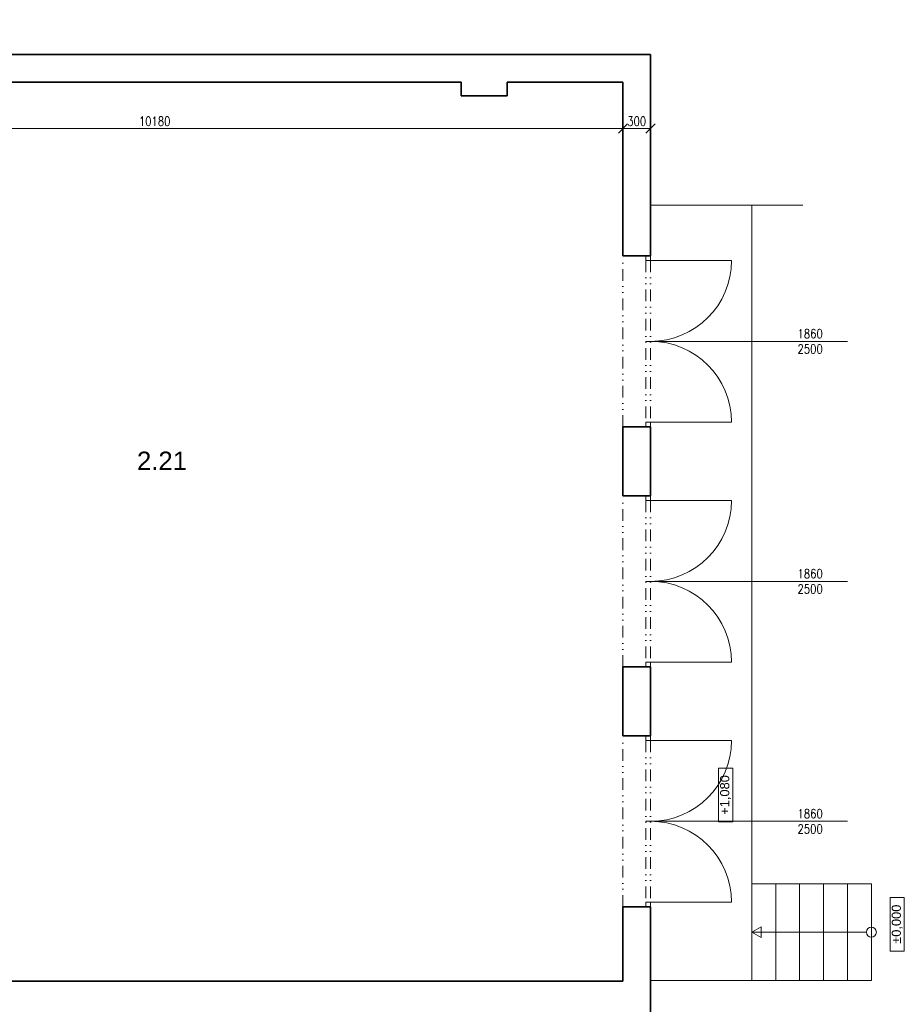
# Model space of a CAD drawing. Header units: millimetres. Extents: x -485339 to 350584, y -1189936 to 0.
# Tile 251 of 256: x -66582 to -56967, y -663444 to -652736. Entities that reach past the tile are written whole.
import ezdxf

# ---------------------------------------------------------------- set-up
doc = ezdxf.new("R2010")
doc.units = ezdxf.units.MM
doc.header["$LTSCALE"] = 10
doc.linetypes.add('DĚLICÍ2', pattern=[15.875, 6.35, -3.175, 0, -3.175, 0, -3.175])
doc.layers.get('Defpoints').update_dxf_attribs({"color": 201})
doc.layers.add('BOUR_DVEŘE', color=7, linetype='Continuous', lineweight=18, true_color=0xdba400)
doc.layers.add('BOURÁNÍ_POPIS', color=7, linetype='Continuous', lineweight=18, true_color=0xdba400)
for name, color, linetype, lineweight in [('St__otvory_dveře', 40, 'Continuous', 18), ('St_kóty', 132, 'Continuous', 18), ('St_plocha_místnosti', 250, 'Continuous', 18), ('St_čáry_nad', 250, 'DĚLICÍ2', 18), ('St_čáry_obrys', 5, 'Continuous', 35), ('St_čáry_plné', 250, 'Continuous', 18)]:
    doc.layers.add(name, color=color, linetype=linetype, lineweight=lineweight)
doc.styles.add('1_50', font='arial.ttf', dxfattribs={"height": 100})
doc.styles.add('Andy', font='arial.ttf')
doc.styles.get("Standard").update_dxf_attribs({"font": 'simplex.shx', "width": 0.8})
doc.dimstyles.new('stavebníM50 vnitřní', dxfattribs={"dimtxt": 100, "dimasz": 100, "dimexe": 50, "dimexo": 100, "dimgap": 30, "dimtad": 1, "dimdec": 0, "dimtxsty": 'Standard', "dimblk": 'OBLIQUE', "dimcen": 2.5, "dimclrd": 256, "dimclre": 256, "dimclrt": 256, "dimadec": 0, "dimazin": 0, "dimtfac": 1, "dimtdec": 0, "dimtmove": 2, "dimatfit": 2, "dimldrblk": 'OBLIQUE', "dimfxl": 250, "dimfxlon": 1, "dimlwd": -1, "dimlwe": -1, "dimarcsym": 0})

# ---------------------------------------------------------------- blocks, each defined once
blk = doc.blocks.new('G$C2AB4A250')
at = {"layer": 'St__otvory_dveře', "color": 0, "ltscale": 2}
for points in [[(0, 0), (50, 0), (50, 50), (0, 50)], [(1810, 0), (1860, 0), (1860, 50), (1810, 50)]]:
    blk.add_lwpolyline(points, close=True, dxfattribs=at)
at = {"layer": 'St__otvory_dveře', "color": 0, "linetype": 'DĚLICÍ2', "ltscale": 2}
for points in [[(1810, 50), (50, 50)], [(1810, 0), (50, 0)]]:
    blk.add_lwpolyline(points, dxfattribs=at)
at = {"layer": 'St__otvory_dveře', "color": 0, "ltscale": 2}
for points in [[(50, 0), (50, -880)], [(1810, 0), (1810, -880)]]:
    blk.add_lwpolyline(points, dxfattribs=at)
for centre, start, end in [((50, 0), 270, 0), ((1810, 0), 180, 270)]:
    blk.add_arc(centre, 880, start, end, dxfattribs=at)
blk = doc.blocks.new('_OBLIQUE')
at = {"color": 0, "linetype": 'ByBlock'}
blk.add_line((-0.5, -0.5), (0.5, 0.5), dxfattribs=at)
blk = doc.blocks.new('*D5081')
at = {"layer": 'Defpoints', "color": 0}
for p in [(-70205, -653414), (-60025, -653414), (-60025, -653920)]:
    blk.add_point(p, dxfattribs=at)
at = {"layer": 'St_kóty'}
for p, q in [((-70205, -653670), (-70205, -653970)), ((-60025, -653670), (-60025, -653970)), ((-70205, -653920), (-60025, -653920))]:
    blk.add_line(p, q, dxfattribs=at)
at = {"layer": 'St_kóty', "linetype": 'ByBlock', "xscale": 100, "yscale": 100, "zscale": 100, "rotation": 180}
blk.add_blockref('_OBLIQUE', (-70205, -653920), dxfattribs=at)
at = {"layer": 'St_kóty', "linetype": 'ByBlock', "xscale": 100, "yscale": 100, "zscale": 100}
blk.add_blockref('_OBLIQUE', (-60025, -653920), dxfattribs=at)
at = {"layer": 'St_kóty', "insert": (-65115, -653840), "char_height": 100, "attachment_point": 5}
blk.add_mtext('10180', dxfattribs=at)
blk = doc.blocks.new('*D5082')
at = {"layer": 'Defpoints', "color": 0}
for p in [(-59725, -653114), (-60025, -653414), (-59725, -653920)]:
    blk.add_point(p, dxfattribs=at)
at = {"layer": 'St_kóty'}
for p, q in [((-60025, -653670), (-60025, -653970)), ((-59725, -653670), (-59725, -653970)), ((-60025, -653920), (-59725, -653920))]:
    blk.add_line(p, q, dxfattribs=at)
at = {"layer": 'St_kóty', "linetype": 'ByBlock', "xscale": 100, "yscale": 100, "zscale": 100, "rotation": 180}
blk.add_blockref('_OBLIQUE', (-60025, -653920), dxfattribs=at)
at = {"layer": 'St_kóty', "linetype": 'ByBlock', "xscale": 100, "yscale": 100, "zscale": 100}
blk.add_blockref('_OBLIQUE', (-59725, -653920), dxfattribs=at)
at = {"layer": 'St_kóty', "insert": (-59875, -653840), "char_height": 100, "attachment_point": 5}
blk.add_mtext('300', dxfattribs=at)
blk = doc.blocks.new('*D5362')
at = {"layer": 'Defpoints', "color": 0}
for p in [(-59875, 0), (-59875, -727049), (-70355, -727118)]:
    blk.add_point(p, dxfattribs=at)
at = {"layer": 'St_kóty'}
for p, q in [((-59875, -726799), (-59875, -727099)), ((-70355, -727049), (-70355, -726999)), ((-70355, -727049), (-59875, -727049))]:
    blk.add_line(p, q, dxfattribs=at)
at = {"layer": 'St_kóty', "linetype": 'ByBlock', "xscale": 100, "yscale": 100, "zscale": 100, "rotation": 180}
blk.add_blockref('_OBLIQUE', (-70355, -727049), dxfattribs=at)
at = {"layer": 'St_kóty', "linetype": 'ByBlock', "xscale": 100, "yscale": 100, "zscale": 100}
blk.add_blockref('_OBLIQUE', (-59875, -727049), dxfattribs=at)
at = {"layer": 'St_kóty', "insert": (-65115, -726969), "char_height": 100, "attachment_point": 5}
blk.add_mtext('10480', dxfattribs=at)

msp = doc.modelspace()

# ---------------------------------------------------------------- linework, layer by layer
at = {"layer": 'BOURÁNÍ_POPIS'}
for points in [[(-59774.9, -656234), (-57584.3, -656234)], [(-59774.9, -658844), (-57584.3, -658844)], [(-59774.9, -661454), (-57584.3, -661454)]]:
    msp.add_lwpolyline(points, dxfattribs=at)
at = {"layer": 'St_kóty'}
for points in [[(-58987.5, -661459), (-58987.5, -660875.7), (-58832.2, -660875.7), (-58832.2, -661459)], [(-57122.2, -662864.6), (-57122.2, -662281.4), (-56966.9, -662281.4), (-56966.9, -662864.6)]]:
    msp.add_lwpolyline(points, close=True, dxfattribs=at)
at = {"layer": 'St_čáry_nad', "ltscale": 2}
for points in [[(-60024.9, -657164), (-60024.9, -655304)], [(-60024.9, -659774), (-60024.9, -657914)], [(-60024.9, -662384), (-60024.9, -660524)]]:
    msp.add_lwpolyline(points, dxfattribs=at)
at = {"layer": 'St_čáry_obrys', "ltscale": 2}
for p, q in [((-60024.9, -662384), (-60024.9, -663194)), ((-59724.9, -662384), (-59724.9, -663784))]:
    msp.add_line(p, q, dxfattribs=at)
for points in [[(-59724.9, -653114), (-70504.9, -653114)], [(-59724.9, -655304), (-59724.9, -653114)], [(-61784.9, -653414), (-68289.1, -653414)], [(-61784.9, -653414), (-61784.9, -653564)], [(-60024.9, -653414), (-61284.9, -653414)], [(-61284.9, -653414), (-61284.9, -653564)], [(-60024.9, -655304), (-60024.9, -653414)], [(-61784.9, -653564), (-61284.9, -653564)], [(-60024.9, -655304), (-59724.9, -655304)], [(-60024.9, -657164), (-59724.9, -657164)], [(-60024.9, -657164), (-60024.9, -657914)], [(-59724.9, -657164), (-59724.9, -657914)], [(-60024.9, -657914), (-59724.9, -657914)], [(-60024.9, -659774), (-59724.9, -659774)], [(-60024.9, -659774), (-60024.9, -660524)], [(-59724.9, -659774), (-59724.9, -660524)], [(-60024.9, -660524), (-59724.9, -660524)], [(-59724.9, -663784), (-59724.9, -662384), (-60024.9, -662384)], [(-60024.9, -663194), (-70354.9, -663194)]]:
    msp.add_lwpolyline(points, dxfattribs=at)
at = {"layer": 'St_čáry_plné', "ltscale": 2}
for points in [[(-59724.9, -654754), (-58070.3, -654754)], [(-59724.9, -663184), (-58624.9, -663184), (-58624.9, -654754)], [(-58624.9, -663184), (-58364.9, -663184), (-58364.9, -662134), (-58624.9, -662134)], [(-58364.9, -663184), (-58104.9, -663184), (-58104.9, -662134), (-58364.9, -662134)], [(-58104.9, -663184), (-57844.9, -663184), (-57844.9, -662134), (-58104.9, -662134)], [(-57844.9, -663184), (-57584.9, -663184), (-57584.9, -662134), (-57844.9, -662134)], [(-57584.9, -663184), (-57324.9, -663184), (-57324.9, -662134), (-57584.9, -662134)], [(-57379.5, -662659), (-58624.9, -662659)]]:
    msp.add_lwpolyline(points, dxfattribs=at)
msp.add_lwpolyline([(-58624.9, -662659), (-58523.4, -662717.5), (-58523.4, -662600.4)], close=True, dxfattribs=at)
msp.add_circle((-57324.9, -662659), 54.6, dxfattribs=at)

# ---------------------------------------------------------------- block references
at = {"layer": 'BOUR_DVEŘE', "ltscale": 2, "rotation": 90}
for p in [(-59724.9, -657164), (-59724.9, -659774), (-59724.9, -662384)]:
    msp.add_blockref('G$C2AB4A250', p, dxfattribs=at)

# ---------------------------------------------------------------- texts
at = {"layer": 'BOURÁNÍ_POPIS', "char_height": 100, "width": 1342.526, "attachment_point": 5}
for insert in [(-57990.8, -656234), (-57990.8, -658844), (-57990.8, -661454)]:
    msp.add_mtext('1860\\P2500', dxfattribs=dict(at, insert=insert))
at = {"layer": 'St_kóty', "char_height": 100, "attachment_point": 5, "rotation": 90, "style": '1_50'}
for s, insert in [('+1,080', (-58909.8, -661167.3)), ('%%p0,000', (-57044.6, -662573))]:
    msp.add_mtext_dynamic_manual_height_columns(s, width=890.536, gutter_width=500, heights=[0], dxfattribs=dict(at, insert=insert))
at = {"layer": 'St_plocha_místnosti', "ltscale": 2, "style": 'Andy'}
msp.add_text('2.21', height=200, dxfattribs=at).set_placement((-65306.9, -657633.2))

# ---------------------------------------------------------------- dimensions: what is measured, and where the dimension line sits
at = {"layer": 'St_kóty'}
for base, p1, p2, picture, middle in [((-59875.3, -727049.1), (-70354.9, -727117.8), (-59875.3, 0), '*D5362', (-65115.1, -726969.1)), ((-59724.9, -653919.5), (-60024.9, -653414), (-59724.9, -653114), '*D5082', (-59874.9, -653839.5)), ((-60024.9, -653919.5), (-70204.9, -653414), (-60024.9, -653414), '*D5081', (-65114.9, -653839.5))]:
    dim = msp.add_linear_dim(base=base, p1=p1, p2=p2, dimstyle='stavebníM50 vnitřní', dxfattribs=at)
    dim.commit()
    dim.dimension.update_dxf_attribs({"geometry": picture, "text_midpoint": middle})

doc.saveas('drawing.dxf')
